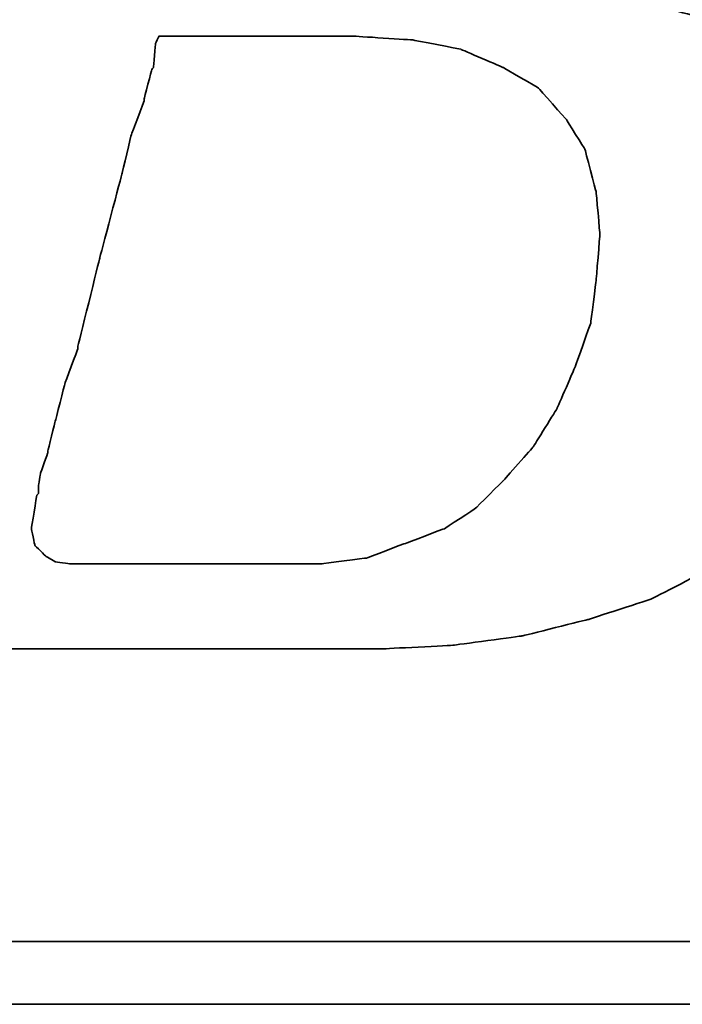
# Model space of a CAD drawing. Header units: inches. Extents: x 16 to 262, y -6 to 191.
# Tile 28 of 52: x 212.29 to 213.5, y 110.58 to 112.39. Entities that reach past the tile are written whole.
import ezdxf

# ---------------------------------------------------------------- set-up
doc = ezdxf.new("R2010")
doc.units = ezdxf.units.IN
doc.header["$LTSCALE"] = 0.25
doc.layers.add('DIM', color=4, linetype='Continuous')
doc.layers.add('layer 1', color=7, linetype='Continuous')

# ---------------------------------------------------------------- blocks, each defined once
blk = doc.blocks.new('TBI MOTION logo(完整正式版)')
at = {"layer": 'layer 1', "color": 22, "lineweight": 35}
for points, knots in [([(-64.65375, -6.86375), (-64.65375, -6.86375), (-64.84375, -7.29625), (-64.84375, -7.29625), (-64.84375, -7.29625), (-64.84375, -7.29625), (-64.86875, -7.34375), (-64.86875, -7.34375), (-64.86875, -7.34375), (-64.86875, -7.34375), (-64.86875, -7.36875), (-64.86875, -7.36875), (-64.86875, -7.36875), (-64.86875, -7.36875), (-65.15375, -7.65375), (-65.15375, -7.65375), (-65.15375, -7.65375), (-65.15375, -7.65375), (-65.17875, -7.65375), (-65.17875, -7.65375), (-65.17875, -7.65375), (-65.17875, -7.65375), (-65.20375, -7.67875), (-65.20375, -7.67875), (-65.20375, -7.67875), (-65.20375, -7.67875), (-65.58875, -7.87125), (-65.58875, -7.87125), (-65.58875, -7.87125), (-65.58875, -7.87125), (-65.63375, -7.87125), (-65.63375, -7.87125), (-65.63375, -7.87125), (-65.63375, -7.87125), (-65.65875, -7.89375), (-65.65875, -7.89375), (-65.65875, -7.89375), (-65.65875, -7.89375), (-66.09375, -7.94375), (-66.09375, -7.94375), (-66.09375, -7.94375), (-66.09375, -7.94375), (-66.11375, -7.94375), (-66.11375, -7.94375), (-66.11375, -7.94375), (-66.11375, -7.94375), (-66.16375, -7.94375), (-66.16375, -7.94375), (-66.16375, -7.94375), (-66.16375, -7.94375), (-66.30875, -7.94375), (-66.30875, -7.94375), (-66.30875, -7.94375), (-66.30875, -7.94375), (-66.69375, -7.94375), (-66.69375, -7.94375), (-66.69375, -7.94375), (-66.69375, -7.94375), (-67.07375, -7.94375), (-67.07375, -7.94375), (-67.07375, -7.94375), (-67.07375, -7.94375), (-67.12375, -7.94375), (-67.12375, -7.94375), (-67.12375, -7.94375), (-67.12375, -7.94375), (-67.12375, -7.96625), (-67.12375, -7.96625), (-67.12375, -7.96625), (-67.12375, -7.96625), (-67.14875, -7.99125), (-67.14875, -7.99125), (-67.14875, -7.99125), (-67.14875, -7.99125), (-67.24375, -8.34875), (-67.24375, -8.34875), (-67.24375, -8.34875), (-67.24375, -8.34875), (-67.31375, -8.68625), (-67.31375, -8.68625), (-67.31375, -8.68625), (-67.31375, -8.68625), (-67.26875, -8.68625), (-67.26875, -8.68625), (-67.26875, -8.68625), (-67.26875, -8.68625), (-67.07375, -8.68625), (-67.07375, -8.68625), (-67.07375, -8.68625), (-67.07375, -8.68625), (-66.54875, -8.68625), (-66.54875, -8.68625), (-66.54875, -8.68625), (-66.54875, -8.68625), (-65.82625, -8.68625), (-65.82625, -8.68625), (-65.82625, -8.68625), (-65.82625, -8.68625), (-65.01375, -8.68625), (-65.01375, -8.68625), (-65.01375, -8.68625), (-65.01375, -8.68625), (-64.05375, -8.68625), (-64.05375, -8.68625), (-64.05375, -8.68625), (-64.05375, -8.68625), (-62.08375, -8.68625), (-62.08375, -8.68625), (-62.08375, -8.68625), (-62.08375, -8.68625), (-60.06875, -8.68625), (-60.06875, -8.68625), (-60.06875, -8.68625), (-60.06875, -8.68625), (-59.10875, -8.68625), (-59.10875, -8.68625), (-59.10875, -8.68625), (-59.10875, -8.68625), (-58.29375, -8.68625), (-58.29375, -8.68625), (-58.29375, -8.68625), (-58.29375, -8.68625), (-57.57375, -8.68625), (-57.57375, -8.68625), (-57.57375, -8.68625), (-57.57375, -8.68625), (-57.04875, -8.68625), (-57.04875, -8.68625), (-57.04875, -8.68625), (-57.04875, -8.68625), (-56.85375, -8.68625), (-56.85375, -8.68625), (-56.85375, -8.68625), (-56.85375, -8.68625), (-56.70875, -8.68625), (-56.70875, -8.68625), (-56.70875, -8.68625), (-56.70875, -8.68625), (-56.61375, -8.68625), (-56.61375, -8.68625), (-56.61375, -8.68625), (-56.61375, -8.68625), (-56.56875, -8.68625), (-56.56875, -8.68625), (-56.56875, -8.68625), (-56.56875, -8.68625), (-55.65375, -8.63875), (-55.65375, -8.63875), (-55.65375, -8.63875), (-55.65375, -8.63875), (-54.76875, -8.51875), (-54.76875, -8.51875), (-54.76875, -8.51875), (-54.76875, -8.51875), (-53.90375, -8.30375), (-53.90375, -8.30375), (-53.90375, -8.30375), (-53.90375, -8.30375), (-53.08875, -8.03875), (-53.08875, -8.03875), (-53.08875, -8.03875), (-53.08875, -8.03875), (-52.34375, -7.65375), (-52.34375, -7.65375), (-52.34375, -7.65375), (-52.34375, -7.65375), (-51.69875, -7.29625), (-51.69875, -7.29625), (-51.69875, -7.29625), (-51.69875, -7.29625), (-51.21875, -6.91125), (-51.21875, -6.91125), (-51.21875, -6.91125), (-51.21875, -6.91125), (-50.83375, -6.50375), (-50.83375, -6.50375), (-50.83375, -6.50375), (-50.83375, -6.50375), (-50.44875, -5.94875), (-50.44875, -5.94875), (-50.44875, -5.94875), (-50.44875, -5.94875), (-50.13875, -5.30375), (-50.13875, -5.30375), (-50.13875, -5.30375), (-50.13875, -5.30375), (-49.99375, -4.65375), (-49.99375, -4.65375), (-49.99375, -4.65375), (-49.99375, -4.65375), (-49.92375, -3.98375), (-49.92375, -3.98375), (-49.92375, -3.98375), (-49.92375, -3.98375), (-49.99375, -3.19374), (-49.99375, -3.19374), (-49.99375, -3.19374), (-49.99375, -3.19374), (-50.23374, -2.44874), (-50.23374, -2.44874), (-50.23374, -2.44874), (-50.23374, -2.44874), (-50.59375, -1.87374), (-50.59375, -1.87374), (-50.59375, -1.87374), (-50.59375, -1.87374), (-51.09875, -1.31874), (-51.09875, -1.31874), (-51.09875, -1.31874), (-51.09875, -1.31874), (-51.74375, -0.81875), (-51.74375, -0.81875), (-51.74375, -0.81875), (-51.74375, -0.81875), (-52.53875, -0.48125), (-52.53875, -0.48125), (-52.53875, -0.48125), (-52.53875, -0.48125), (-53.47375, -0.21875), (-53.47375, -0.21875), (-53.47375, -0.21875), (-53.47375, -0.21875), (-54.52875, -0.04874), (-54.52875, -0.04874), (-54.52875, -0.04874), (-54.52875, -0.04874), (-55.65375, 0.12125), (-55.65375, 0.12125), (-55.65375, 0.12125), (-55.65375, 0.12125), (-54.50375, 0.28624), (-54.50375, 0.28624), (-54.50375, 0.28624), (-54.50375, 0.28624), (-53.83375, 0.38124), (-53.83375, 0.38124), (-53.83375, 0.38124), (-53.83375, 0.38124), (-53.18375, 0.50125), (-53.18375, 0.50125), (-53.18375, 0.50125), (-53.18375, 0.50125), (-52.55875, 0.66874), (-52.55875, 0.66874), (-52.55875, 0.66874), (-52.55875, 0.66874), (-52.03375, 0.86124), (-52.03375, 0.86124), (-52.03375, 0.86124), (-52.03375, 0.86124), (-51.50374, 1.03124), (-51.50374, 1.03124), (-51.50374, 1.03124), (-51.50374, 1.03124), (-51.09875, 1.27125), (-51.09875, 1.27125), (-51.09875, 1.27125), (-51.09875, 1.27125), (-50.71375, 1.48624), (-50.71375, 1.48624), (-50.71375, 1.48624), (-50.71375, 1.48624), (-50.37625, 1.77625), (-50.37625, 1.77625), (-50.37625, 1.77625), (-50.37625, 1.77625), (-49.82375, 2.37625), (-49.82375, 2.37625), (-49.82375, 2.37625), (-49.82375, 2.37625), (-49.41875, 2.99625), (-49.41875, 2.99625), (-49.41875, 2.99625), (-49.41875, 2.99625), (-49.22375, 3.76625), (-49.22375, 3.76625), (-49.22375, 3.76625), (-49.22375, 3.76625), (-49.15375, 4.50874), (-49.15375, 4.50874), (-49.15375, 4.50874), (-49.15375, 4.50874), (-49.20375, 5.25125), (-49.20375, 5.25125), (-49.20375, 5.25125), (-49.20375, 5.25125), (-49.41875, 5.92625), (-49.41875, 5.92625), (-49.41875, 5.92625), (-49.41875, 5.92625), (-49.77875, 6.47625), (-49.77875, 6.47625), (-49.77875, 6.47625), (-49.77875, 6.47625), (-50.33125, 7.02624), (-50.33125, 7.02624), (-50.33125, 7.02624), (-50.33125, 7.02624), (-51.00125, 7.43625), (-51.00125, 7.43625), (-51.00125, 7.43625), (-51.00125, 7.43625), (-51.79375, 7.72625), (-51.79375, 7.72625), (-51.79375, 7.72625), (-51.79375, 7.72625), (-52.72875, 7.89124), (-52.72875, 7.89124), (-52.72875, 7.89124), (-52.72875, 7.89124), (-53.83375, 7.98625), (-53.83375, 7.98625), (-53.83375, 7.98625), (-53.83375, 7.98625), (-53.92875, 7.98625), (-53.92875, 7.98625), (-53.92875, 7.98625), (-53.92875, 7.98625), (-54.26375, 7.98625), (-54.26375, 7.98625), (-54.26375, 7.98625), (-54.26375, 7.98625), (-54.74375, 7.98625), (-54.74375, 7.98625), (-54.74375, 7.98625), (-54.74375, 7.98625), (-55.36875, 7.98625), (-55.36875, 7.98625), (-55.36875, 7.98625), (-55.36875, 7.98625), (-56.13375, 7.98625), (-56.13375, 7.98625), (-56.13375, 7.98625), (-56.13375, 7.98625), (-56.94875, 7.98625), (-56.94875, 7.98625), (-56.94875, 7.98625), (-56.94875, 7.98625), (-58.77625, 7.98625), (-58.77625, 7.98625), (-58.77625, 7.98625), (-58.77625, 7.98625), (-60.59875, 7.98625), (-60.59875, 7.98625), (-60.59875, 7.98625), (-60.59875, 7.98625), (-61.41375, 7.98625), (-61.41375, 7.98625), (-61.41375, 7.98625), (-61.41375, 7.98625), (-62.17875, 7.98625), (-62.17875, 7.98625), (-62.17875, 7.98625), (-62.17875, 7.98625), (-62.80375, 7.98625), (-62.80375, 7.98625), (-62.80375, 7.98625), (-62.80375, 7.98625), (-63.30625, 7.98625), (-63.30625, 7.98625), (-63.30625, 7.98625), (-63.30625, 7.98625), (-63.57375, 7.98625), (-63.57375, 7.98625), (-63.57375, 7.98625), (-63.57375, 7.98625), (-63.57375, 7.96375), (-63.57375, 7.96375), (-63.57375, 7.96375), (-63.57375, 7.96375), (-63.59875, 7.94125), (-63.59875, 7.94125), (-63.59875, 7.94125), (-63.59875, 7.94125), (-63.69375, 7.55625), (-63.69375, 7.55625), (-63.69375, 7.55625), (-63.69375, 7.55625), (-63.76375, 7.24624), (-63.76375, 7.24624), (-63.76375, 7.24624), (-63.76375, 7.24624), (-63.23875, 7.24624), (-63.23875, 7.24624), (-63.23875, 7.24624), (-63.23875, 7.24624), (-62.75875, 7.24624), (-62.75875, 7.24624), (-62.75875, 7.24624), (-62.75875, 7.24624), (-62.61125, 7.24624), (-62.61125, 7.24624), (-62.61125, 7.24624), (-62.61125, 7.24624), (-62.56625, 7.24624), (-62.56625, 7.24624), (-62.56625, 7.24624), (-62.56625, 7.24624), (-62.22875, 7.24624), (-62.22875, 7.24624), (-62.22875, 7.24624), (-62.22875, 7.24624), (-62.20375, 7.24624), (-62.20375, 7.24624), (-62.20375, 7.24624), (-62.20375, 7.24624), (-62.17875, 7.21875), (-62.17875, 7.21875), (-62.17875, 7.21875), (-62.17875, 7.21875), (-61.96375, 7.17125), (-61.96375, 7.17125), (-61.96375, 7.17125), (-61.96375, 7.17125), (-61.72375, 7.12624), (-61.72375, 7.12624), (-61.72375, 7.12624), (-61.72375, 7.12624), (-61.70375, 7.12624), (-61.70375, 7.12624), (-61.70375, 7.12624), (-61.70375, 7.12624), (-61.55875, 7.07624), (-61.55875, 7.07624), (-61.55875, 7.07624), (-61.55875, 7.07624), (-61.50875, 7.07624), (-61.50875, 7.07624), (-61.50875, 7.07624), (-61.50875, 7.07624), (-61.48375, 7.02624), (-61.48375, 7.02624), (-61.48375, 7.02624), (-61.48375, 7.02624), (-61.31875, 6.83375), (-61.31875, 6.83375), (-61.31875, 6.83375), (-61.31875, 6.83375), (-61.29375, 6.81125), (-61.29375, 6.81125), (-61.29375, 6.81125), (-61.29375, 6.81125), (-61.29375, 6.78625), (-61.29375, 6.78625), (-61.29375, 6.78625), (-61.29375, 6.78625), (-61.19875, 6.50124), (-61.19875, 6.50124), (-61.19875, 6.50124), (-61.19875, 6.50124), (-61.17375, 6.45124), (-61.17375, 6.45124), (-61.17375, 6.45124), (-61.17375, 6.45124), (-61.19875, 6.40625), (-61.19875, 6.40625), (-61.19875, 6.40625), (-61.19875, 6.40625), (-61.26875, 5.99624), (-61.26875, 5.99624), (-61.26875, 5.99624), (-61.26875, 5.99624), (-61.26875, 5.85125), (-61.26875, 5.85125), (-61.26875, 5.85125), (-61.26875, 5.85125), (-61.26875, 5.82625), (-61.26875, 5.82625), (-61.26875, 5.82625), (-61.26875, 5.82625), (-61.29375, 5.80625), (-61.29375, 5.80625), (-61.29375, 5.80625), (-61.29375, 5.80625), (-61.34125, 5.66125), (-61.34125, 5.66125), (-61.34125, 5.66125), (-61.34125, 5.66125), (-61.41375, 5.44625), (-61.41375, 5.44625), (-61.41375, 5.44625), (-61.41375, 5.44625), (-61.48375, 5.15625), (-61.48375, 5.15625), (-61.48375, 5.15625), (-61.48375, 5.15625), (-61.58375, 4.82124), (-61.58375, 4.82124), (-61.58375, 4.82124), (-61.58375, 4.82124), (-61.79875, 4.00375), (-61.79875, 4.00375), (-61.79875, 4.00375), (-61.79875, 4.00375), (-62.05875, 2.99625), (-62.05875, 2.99625), (-62.05875, 2.99625), (-62.05875, 2.99625), (-62.34875, 1.91625), (-62.34875, 1.91625), (-62.34875, 1.91625), (-62.34875, 1.91625), (-62.97375, -0.41124), (-62.97375, -0.41124), (-62.97375, -0.41124), (-62.97375, -0.41124), (-63.59875, -2.75875), (-63.59875, -2.75875), (-63.59875, -2.75875), (-63.59875, -2.75875), (-63.88375, -3.86374), (-63.88375, -3.86374), (-63.88375, -3.86374), (-63.88375, -3.86374), (-64.14875, -4.82374), (-64.14875, -4.82374), (-64.14875, -4.82374), (-64.14875, -4.82374), (-64.36375, -5.64125), (-64.36375, -5.64125), (-64.36375, -5.64125), (-64.36375, -5.64125), (-64.43625, -5.97625), (-64.43625, -5.97625), (-64.43625, -5.97625), (-64.43625, -5.97625), (-64.50875, -6.28625), (-64.50875, -6.28625), (-64.50875, -6.28625), (-64.50875, -6.28625), (-64.50875, -6.30875), (-64.50875, -6.30875), (-64.50875, -6.30875), (-64.50875, -6.30875), (-64.57875, -6.50375), (-64.57875, -6.50375), (-64.57875, -6.50375), (-64.57875, -6.50375), (-64.62875, -6.69625), (-64.62875, -6.69625), (-64.62875, -6.69625), (-64.62875, -6.69625), (-64.62875, -6.76875), (-64.62875, -6.76875), (-64.62875, -6.76875), (-64.62875, -6.76875), (-64.62875, -6.81375), (-64.62875, -6.81375), (-64.62875, -6.81375), (-64.62875, -6.81375), (-64.62875, -6.83875), (-64.62875, -6.83875), (-64.62875, -6.83875), (-64.62875, -6.83875), (-64.65375, -6.86375), (-64.65375, -6.86375)], [0, 0, 0, 0, 0.00719424, 0.00719424, 0.00719424, 0.00719425, 0.01438849, 0.01438849, 0.01438849, 0.0143885, 0.02158273, 0.02158273, 0.02158273, 0.02158274, 0.02877698, 0.02877698, 0.02877698, 0.02877699, 0.03597122, 0.03597122, 0.03597122, 0.03597123, 0.04316547, 0.04316547, 0.04316547, 0.04316548, 0.05035971, 0.05035971, 0.05035971, 0.05035972, 0.05755396, 0.05755396, 0.05755396, 0.05755397, 0.0647482, 0.0647482, 0.0647482, 0.06474821, 0.07194245, 0.07194245, 0.07194245, 0.07194246, 0.07913669, 0.07913669, 0.07913669, 0.0791367, 0.08633094, 0.08633094, 0.08633094, 0.08633095, 0.09352518, 0.09352518, 0.09352518, 0.09352519, 0.10071942, 0.10071942, 0.10071942, 0.10071943, 0.10791367, 0.10791367, 0.10791367, 0.10791368, 0.11510791, 0.11510791, 0.11510791, 0.11510792, 0.12230216, 0.12230216, 0.12230216, 0.12230217, 0.1294964, 0.1294964, 0.1294964, 0.12949641, 0.13669065, 0.13669065, 0.13669065, 0.13669066, 0.14388489, 0.14388489, 0.14388489, 0.1438849, 0.15107914, 0.15107914, 0.15107914, 0.15107915, 0.15827338, 0.15827338, 0.15827338, 0.15827339, 0.16546763, 0.16546763, 0.16546763, 0.16546764, 0.17266187, 0.17266187, 0.17266187, 0.17266188, 0.17985612, 0.17985612, 0.17985612, 0.17985613, 0.18705036, 0.18705036, 0.18705036, 0.18705037, 0.1942446, 0.1942446, 0.1942446, 0.19424461, 0.20143885, 0.20143885, 0.20143885, 0.20143886, 0.20863309, 0.20863309, 0.20863309, 0.2086331, 0.21582734, 0.21582734, 0.21582734, 0.21582735, 0.22302158, 0.22302158, 0.22302158, 0.22302159, 0.23021583, 0.23021583, 0.23021583, 0.23021584, 0.23741007, 0.23741007, 0.23741007, 0.23741008, 0.24460432, 0.24460432, 0.24460432, 0.24460433, 0.25179856, 0.25179856, 0.25179856, 0.25179857, 0.25899281, 0.25899281, 0.25899281, 0.25899282, 0.26618705, 0.26618705, 0.26618705, 0.26618706, 0.27338129, 0.27338129, 0.27338129, 0.2733813, 0.28057554, 0.28057554, 0.28057554, 0.28057555, 0.28776978, 0.28776978, 0.28776978, 0.28776979, 0.29496403, 0.29496403, 0.29496403, 0.29496404, 0.30215827, 0.30215827, 0.30215827, 0.30215828, 0.30935252, 0.30935252, 0.30935252, 0.30935253, 0.31654676, 0.31654676, 0.31654676, 0.31654677, 0.32374101, 0.32374101, 0.32374101, 0.32374102, 0.33093525, 0.33093525, 0.33093525, 0.33093526, 0.3381295, 0.3381295, 0.3381295, 0.33812951, 0.34532374, 0.34532374, 0.34532374, 0.34532375, 0.35251799, 0.35251799, 0.35251799, 0.352518, 0.35971223, 0.35971223, 0.35971223, 0.35971224, 0.36690647, 0.36690647, 0.36690647, 0.36690648, 0.37410072, 0.37410072, 0.37410072, 0.37410073, 0.38129496, 0.38129496, 0.38129496, 0.38129497, 0.38848921, 0.38848921, 0.38848921, 0.38848922, 0.39568345, 0.39568345, 0.39568345, 0.39568346, 0.4028777, 0.4028777, 0.4028777, 0.40287771, 0.41007194, 0.41007194, 0.41007194, 0.41007195, 0.41726619, 0.41726619, 0.41726619, 0.4172662, 0.42446043, 0.42446043, 0.42446043, 0.42446044, 0.43165468, 0.43165468, 0.43165468, 0.43165469, 0.43884892, 0.43884892, 0.43884892, 0.43884893, 0.44604317, 0.44604317, 0.44604317, 0.44604318, 0.45323741, 0.45323741, 0.45323741, 0.45323742, 0.46043165, 0.46043165, 0.46043165, 0.46043166, 0.4676259, 0.4676259, 0.4676259, 0.46762591, 0.47482014, 0.47482014, 0.47482014, 0.47482015, 0.48201439, 0.48201439, 0.48201439, 0.4820144, 0.48920863, 0.48920863, 0.48920863, 0.48920864, 0.49640288, 0.49640288, 0.49640288, 0.49640289, 0.50359712, 0.50359712, 0.50359712, 0.50359713, 0.51079137, 0.51079137, 0.51079137, 0.51079138, 0.51798561, 0.51798561, 0.51798561, 0.51798562, 0.52517986, 0.52517986, 0.52517986, 0.52517987, 0.5323741, 0.5323741, 0.5323741, 0.53237411, 0.53956835, 0.53956835, 0.53956835, 0.53956836, 0.54676259, 0.54676259, 0.54676259, 0.5467626, 0.55395683, 0.55395683, 0.55395683, 0.55395684, 0.56115108, 0.56115108, 0.56115108, 0.56115109, 0.56834532, 0.56834532, 0.56834532, 0.56834533, 0.57553957, 0.57553957, 0.57553957, 0.57553958, 0.58273381, 0.58273381, 0.58273381, 0.58273382, 0.58992806, 0.58992806, 0.58992806, 0.58992807, 0.5971223, 0.5971223, 0.5971223, 0.59712231, 0.60431655, 0.60431655, 0.60431655, 0.60431656, 0.61151079, 0.61151079, 0.61151079, 0.6115108, 0.61870504, 0.61870504, 0.61870504, 0.61870505, 0.62589928, 0.62589928, 0.62589928, 0.62589929, 0.63309353, 0.63309353, 0.63309353, 0.63309354, 0.64028777, 0.64028777, 0.64028777, 0.64028778, 0.64748201, 0.64748201, 0.64748201, 0.64748202, 0.65467626, 0.65467626, 0.65467626, 0.65467627, 0.6618705, 0.6618705, 0.6618705, 0.66187051, 0.66906475, 0.66906475, 0.66906475, 0.66906476, 0.67625899, 0.67625899, 0.67625899, 0.676259, 0.68345324, 0.68345324, 0.68345324, 0.68345325, 0.69064748, 0.69064748, 0.69064748, 0.69064749, 0.69784173, 0.69784173, 0.69784173, 0.69784174, 0.70503597, 0.70503597, 0.70503597, 0.70503598, 0.71223022, 0.71223022, 0.71223022, 0.71223023, 0.71942446, 0.71942446, 0.71942446, 0.71942447, 0.72661871, 0.72661871, 0.72661871, 0.72661872, 0.73381295, 0.73381295, 0.73381295, 0.73381296, 0.74100719, 0.74100719, 0.74100719, 0.7410072, 0.74820144, 0.74820144, 0.74820144, 0.74820145, 0.75539568, 0.75539568, 0.75539568, 0.75539569, 0.76258993, 0.76258993, 0.76258993, 0.76258994, 0.76978417, 0.76978417, 0.76978417, 0.76978418, 0.77697842, 0.77697842, 0.77697842, 0.77697843, 0.78417266, 0.78417266, 0.78417266, 0.78417267, 0.79136691, 0.79136691, 0.79136691, 0.79136692, 0.79856115, 0.79856115, 0.79856115, 0.79856116, 0.8057554, 0.8057554, 0.8057554, 0.80575541, 0.81294964, 0.81294964, 0.81294964, 0.81294965, 0.82014388, 0.82014388, 0.82014388, 0.82014389, 0.82733813, 0.82733813, 0.82733813, 0.82733814, 0.83453237, 0.83453237, 0.83453237, 0.83453238, 0.84172662, 0.84172662, 0.84172662, 0.84172663, 0.84892086, 0.84892086, 0.84892086, 0.84892087, 0.85611511, 0.85611511, 0.85611511, 0.85611512, 0.86330935, 0.86330935, 0.86330935, 0.86330936, 0.8705036, 0.8705036, 0.8705036, 0.87050361, 0.87769784, 0.87769784, 0.87769784, 0.87769785, 0.88489209, 0.88489209, 0.88489209, 0.8848921, 0.89208633, 0.89208633, 0.89208633, 0.89208634, 0.89928058, 0.89928058, 0.89928058, 0.89928059, 0.90647482, 0.90647482, 0.90647482, 0.90647483, 0.91366906, 0.91366906, 0.91366906, 0.91366907, 0.92086331, 0.92086331, 0.92086331, 0.92086332, 0.92805755, 0.92805755, 0.92805755, 0.92805756, 0.9352518, 0.9352518, 0.9352518, 0.93525181, 0.94244604, 0.94244604, 0.94244604, 0.94244605, 0.94964029, 0.94964029, 0.94964029, 0.9496403, 0.95683453, 0.95683453, 0.95683453, 0.95683454, 0.96402878, 0.96402878, 0.96402878, 0.96402879, 0.97122302, 0.97122302, 0.97122302, 0.97122303, 0.97841727, 0.97841727, 0.97841727, 0.97841728, 0.98561151, 0.98561151, 0.98561151, 0.98561152, 0.99280576, 0.99280576, 0.99280576, 0.99280577, 1, 1, 1, 1]), ([(-61.03125, -6.57375), (-61.03125, -6.57375), (-61.03125, -6.67125), (-61.03125, -6.67125), (-61.03125, -6.67125), (-61.03125, -6.67125), (-61.05375, -6.69625), (-61.05375, -6.69625), (-61.05375, -6.69625), (-61.05375, -6.69625), (-61.12375, -7.12875), (-61.12375, -7.12875), (-61.12375, -7.12875), (-61.12375, -7.12875), (-61.07875, -7.34375), (-61.07875, -7.34375), (-61.07875, -7.34375), (-61.07875, -7.34375), (-60.93375, -7.48875), (-60.93375, -7.48875), (-60.93375, -7.48875), (-60.93375, -7.48875), (-60.81375, -7.55625), (-60.81375, -7.55625), (-60.81375, -7.55625), (-60.81375, -7.55625), (-60.62375, -7.58375), (-60.62375, -7.58375), (-60.62375, -7.58375), (-60.62375, -7.58375), (-60.30875, -7.58375), (-60.30875, -7.58375), (-60.30875, -7.58375), (-60.30875, -7.58375), (-59.97375, -7.58375), (-59.97375, -7.58375), (-59.97375, -7.58375), (-59.97375, -7.58375), (-59.87875, -7.58375), (-59.87875, -7.58375), (-59.87875, -7.58375), (-59.87875, -7.58375), (-59.63625, -7.58375), (-59.63625, -7.58375), (-59.63625, -7.58375), (-59.63625, -7.58375), (-58.96875, -7.58375), (-58.96875, -7.58375), (-58.96875, -7.58375), (-58.96875, -7.58375), (-58.29375, -7.58375), (-58.29375, -7.58375), (-58.29375, -7.58375), (-58.29375, -7.58375), (-58.05375, -7.58375), (-58.05375, -7.58375), (-58.05375, -7.58375), (-58.05375, -7.58375), (-57.98375, -7.58375), (-57.98375, -7.58375), (-57.98375, -7.58375), (-57.98375, -7.58375), (-57.35875, -7.58375), (-57.35875, -7.58375), (-57.35875, -7.58375), (-57.35875, -7.58375), (-56.78375, -7.50875), (-56.78375, -7.50875), (-56.78375, -7.50875), (-56.78375, -7.50875), (-56.27875, -7.31875), (-56.27875, -7.31875), (-56.27875, -7.31875), (-56.27875, -7.31875), (-55.77375, -7.12875), (-55.77375, -7.12875), (-55.77375, -7.12875), (-55.77375, -7.12875), (-55.36875, -6.86375), (-55.36875, -6.86375), (-55.36875, -6.86375), (-55.36875, -6.86375), (-55.00875, -6.50375), (-55.00875, -6.50375), (-55.00875, -6.50375), (-55.00875, -6.50375), (-54.62375, -6.06875), (-54.62375, -6.06875), (-54.62375, -6.06875), (-54.62375, -6.06875), (-54.31375, -5.56875), (-54.31375, -5.56875), (-54.31375, -5.56875), (-54.31375, -5.56875), (-54.07375, -5.01625), (-54.07375, -5.01625), (-54.07375, -5.01625), (-54.07375, -5.01625), (-53.87875, -4.46374), (-53.87875, -4.46374), (-53.87875, -4.46374), (-53.87875, -4.46374), (-53.80875, -3.91375), (-53.80875, -3.91375), (-53.80875, -3.91375), (-53.80875, -3.91375), (-53.75875, -3.31375), (-53.75875, -3.31375), (-53.75875, -3.31375), (-53.75875, -3.31375), (-53.80875, -2.75875), (-53.80875, -2.75875), (-53.80875, -2.75875), (-53.80875, -2.75875), (-53.95375, -2.20875), (-53.95375, -2.20875), (-53.95375, -2.20875), (-53.95375, -2.20875), (-54.19375, -1.82625), (-54.19375, -1.82625), (-54.19375, -1.82625), (-54.19375, -1.82625), (-54.55375, -1.41875), (-54.55375, -1.41875), (-54.55375, -1.41875), (-54.55375, -1.41875), (-55.00875, -1.15125), (-55.00875, -1.15125), (-55.00875, -1.15125), (-55.00875, -1.15125), (-55.56125, -0.91375), (-55.56125, -0.91375), (-55.56125, -0.91375), (-55.56125, -0.91375), (-56.18125, -0.79375), (-56.18125, -0.79375), (-56.18125, -0.79375), (-56.18125, -0.79375), (-56.94875, -0.74374), (-56.94875, -0.74374), (-56.94875, -0.74374), (-56.94875, -0.74374), (-56.99875, -0.74374), (-56.99875, -0.74374), (-56.99875, -0.74374), (-56.99875, -0.74374), (-57.09375, -0.74374), (-57.09375, -0.74374), (-57.09375, -0.74374), (-57.09375, -0.74374), (-57.38375, -0.74374), (-57.38375, -0.74374), (-57.38375, -0.74374), (-57.38375, -0.74374), (-57.76875, -0.74374), (-57.76875, -0.74374), (-57.76875, -0.74374), (-57.76875, -0.74374), (-58.24625, -0.74374), (-58.24625, -0.74374), (-58.24625, -0.74374), (-58.24625, -0.74374), (-58.72875, -0.74374), (-58.72875, -0.74374), (-58.72875, -0.74374), (-58.72875, -0.74374), (-59.20875, -0.74374), (-59.20875, -0.74374), (-59.20875, -0.74374), (-59.20875, -0.74374), (-59.46875, -0.74374), (-59.46875, -0.74374), (-59.46875, -0.74374), (-59.46875, -0.74374), (-59.51625, -0.83875), (-59.51625, -0.83875), (-59.51625, -0.83875), (-59.51625, -0.83875), (-59.54375, -1.15125), (-59.54375, -1.15125), (-59.54375, -1.15125), (-59.54375, -1.15125), (-59.56375, -1.17874), (-59.56375, -1.17874), (-59.56375, -1.17874), (-59.56375, -1.17874), (-59.66375, -1.55875), (-59.66375, -1.55875), (-59.66375, -1.55875), (-59.66375, -1.55875), (-59.66375, -1.58375), (-59.66375, -1.58375), (-59.66375, -1.58375), (-59.66375, -1.58375), (-59.82875, -2.01874), (-59.82875, -2.01874), (-59.82875, -2.01874), (-59.82875, -2.01874), (-59.94875, -2.52125), (-59.94875, -2.52125), (-59.94875, -2.52125), (-59.94875, -2.52125), (-60.23875, -3.62375), (-60.23875, -3.62375), (-60.23875, -3.62375), (-60.23875, -3.62375), (-60.52375, -4.77624), (-60.52375, -4.77624), (-60.52375, -4.77624), (-60.52375, -4.77624), (-60.52375, -4.79874), (-60.52375, -4.79874), (-60.52375, -4.79874), (-60.52375, -4.79874), (-60.69125, -5.25375), (-60.69125, -5.25375), (-60.69125, -5.25375), (-60.69125, -5.25375), (-60.81375, -5.73625), (-60.81375, -5.73625), (-60.81375, -5.73625), (-60.81375, -5.73625), (-60.90875, -6.11875), (-60.90875, -6.11875), (-60.90875, -6.11875), (-60.90875, -6.11875), (-60.90875, -6.14375), (-60.90875, -6.14375), (-60.90875, -6.14375), (-60.90875, -6.14375), (-61.00375, -6.40875), (-61.00375, -6.40875), (-61.00375, -6.40875), (-61.00375, -6.40875), (-61.03125, -6.57375), (-61.03125, -6.57375)], [0, 0, 0, 0, 0.01694915, 0.01694915, 0.01694915, 0.01694916, 0.03389831, 0.03389831, 0.03389831, 0.03389832, 0.05084746, 0.05084746, 0.05084746, 0.05084747, 0.06779661, 0.06779661, 0.06779661, 0.06779662, 0.08474576, 0.08474576, 0.08474576, 0.08474577, 0.10169492, 0.10169492, 0.10169492, 0.10169493, 0.11864407, 0.11864407, 0.11864407, 0.11864408, 0.13559322, 0.13559322, 0.13559322, 0.13559323, 0.15254237, 0.15254237, 0.15254237, 0.15254238, 0.16949153, 0.16949153, 0.16949153, 0.16949154, 0.18644068, 0.18644068, 0.18644068, 0.18644069, 0.20338983, 0.20338983, 0.20338983, 0.20338984, 0.22033898, 0.22033898, 0.22033898, 0.22033899, 0.23728814, 0.23728814, 0.23728814, 0.23728815, 0.25423729, 0.25423729, 0.25423729, 0.2542373, 0.27118644, 0.27118644, 0.27118644, 0.27118645, 0.28813559, 0.28813559, 0.28813559, 0.2881356, 0.30508475, 0.30508475, 0.30508475, 0.30508476, 0.3220339, 0.3220339, 0.3220339, 0.32203391, 0.33898305, 0.33898305, 0.33898305, 0.33898306, 0.3559322, 0.3559322, 0.3559322, 0.35593221, 0.37288136, 0.37288136, 0.37288136, 0.37288137, 0.38983051, 0.38983051, 0.38983051, 0.38983052, 0.40677966, 0.40677966, 0.40677966, 0.40677967, 0.42372881, 0.42372881, 0.42372881, 0.42372882, 0.44067797, 0.44067797, 0.44067797, 0.44067798, 0.45762712, 0.45762712, 0.45762712, 0.45762713, 0.47457627, 0.47457627, 0.47457627, 0.47457628, 0.49152542, 0.49152542, 0.49152542, 0.49152543, 0.50847458, 0.50847458, 0.50847458, 0.50847459, 0.52542373, 0.52542373, 0.52542373, 0.52542374, 0.54237288, 0.54237288, 0.54237288, 0.54237289, 0.55932203, 0.55932203, 0.55932203, 0.55932204, 0.57627119, 0.57627119, 0.57627119, 0.5762712, 0.59322034, 0.59322034, 0.59322034, 0.59322035, 0.61016949, 0.61016949, 0.61016949, 0.6101695, 0.62711864, 0.62711864, 0.62711864, 0.62711865, 0.6440678, 0.6440678, 0.6440678, 0.64406781, 0.66101695, 0.66101695, 0.66101695, 0.66101696, 0.6779661, 0.6779661, 0.6779661, 0.67796611, 0.69491525, 0.69491525, 0.69491525, 0.69491526, 0.71186441, 0.71186441, 0.71186441, 0.71186442, 0.72881356, 0.72881356, 0.72881356, 0.72881357, 0.74576271, 0.74576271, 0.74576271, 0.74576272, 0.76271186, 0.76271186, 0.76271186, 0.76271187, 0.77966102, 0.77966102, 0.77966102, 0.77966103, 0.79661017, 0.79661017, 0.79661017, 0.79661018, 0.81355932, 0.81355932, 0.81355932, 0.81355933, 0.83050847, 0.83050847, 0.83050847, 0.83050848, 0.84745763, 0.84745763, 0.84745763, 0.84745764, 0.86440678, 0.86440678, 0.86440678, 0.86440679, 0.88135593, 0.88135593, 0.88135593, 0.88135594, 0.89830508, 0.89830508, 0.89830508, 0.89830509, 0.91525424, 0.91525424, 0.91525424, 0.91525425, 0.93220339, 0.93220339, 0.93220339, 0.9322034, 0.94915254, 0.94915254, 0.94915254, 0.94915255, 0.96610169, 0.96610169, 0.96610169, 0.9661017, 0.98305085, 0.98305085, 0.98305085, 0.98305086, 1, 1, 1, 1]), ([(75.90875, -9.47875), (75.90875, -9.47875), (75.90875, -12.28625), (75.90875, -12.28625), (75.90875, -12.28625), (75.90875, -12.28625), (75.90875, -12.47875), (75.90875, -12.47875), (75.90875, -12.47875), (75.90875, -12.47875), (75.71625, -12.47875), (75.71625, -12.47875), (75.71625, -12.47875), (75.71625, -12.47875), (-88.32875, -12.47875), (-88.32875, -12.47875), (-88.32875, -12.47875), (-88.32875, -12.47875), (-88.32875, -13.29375), (-88.32875, -13.29375), (-88.32875, -13.29375), (-88.32875, -13.29375), (82.89125, -13.29375), (82.89125, -13.29375), (82.89125, -13.29375), (82.89125, -13.29375), (75.90875, -9.47875), (75.90875, -9.47875)], [0, 0, 0, 0, 0.14285714, 0.14285714, 0.14285714, 0.14285715, 0.28571429, 0.28571429, 0.28571429, 0.2857143, 0.42857143, 0.42857143, 0.42857143, 0.42857144, 0.57142857, 0.57142857, 0.57142857, 0.57142858, 0.71428571, 0.71428571, 0.71428571, 0.71428572, 0.85714286, 0.85714286, 0.85714286, 0.85714287, 1, 1, 1, 1])]:
    blk.add_open_spline(points, degree=3, knots=knots, dxfattribs=at)

msp = doc.modelspace()

# ---------------------------------------------------------------- block references
at = {"layer": 'DIM', "xscale": 0.141750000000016, "yscale": 0.141750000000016, "zscale": 0.141750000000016}
msp.add_blockref('TBI MOTION logo(完整正式版)', (220.972, 112.4612), dxfattribs=at)

doc.saveas('drawing.dxf')
